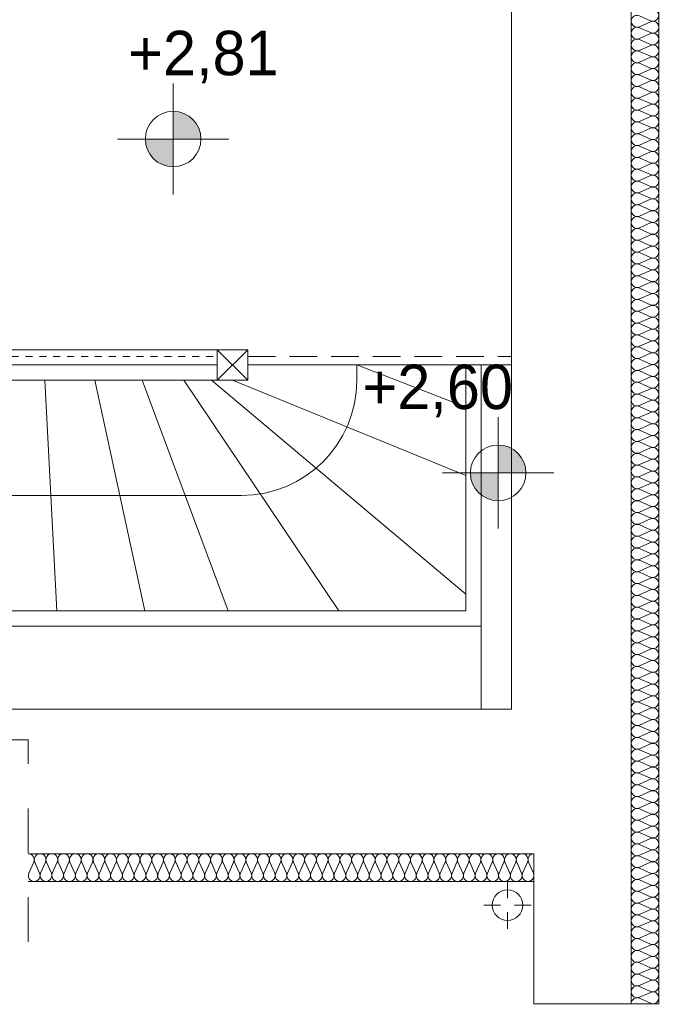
# Model space of a CAD drawing. Extents: x -528673 to -426178, y 23200 to 131944.
# Tile 47 of 87: x -474131 to -471829, y 57922 to 61468. Entities that reach past the tile are written whole.
import ezdxf

# ---------------------------------------------------------------- set-up
doc = ezdxf.new("R2010")
doc.units = 0
doc.header["$MEASUREMENT"] = 0
for name, pattern in [('Hidden Line', [50, 25, -25]), ('Krawędzie ukryte', [150, 100, -50]), ('Przerywana', [320, 160, -160])]:
    doc.linetypes.add(name, pattern=pattern)
for name, color, linetype in [('#PODKŁAD', 252, 'Continuous'), ('Inwent Izolacje', 252, 'Continuous'), ('INWENT RZĘDNE', 252, 'Continuous')]:
    doc.layers.add(name, color=color, linetype=linetype)
for name, color, linetype, lineweight in [('INWENT BALUSTRADY_Nr_Pióra__21', 252, 'Continuous', 9), ('INWENT DACH_Nr_Pióra__21', 252, 'Continuous', 9), ('Inwent Izolacje_Nr_Pióra__2', 252, 'Continuous', 13), ('INWENT OPISY_Nr_Pióra__21', 252, 'Continuous', 9), ('INWENT RZĘDNE_Nr_Pióra__21', 252, 'Continuous', 9), ('INWENT.ŚCIANY_Nr_Pióra__1', 252, 'Continuous', 25), ('INWENT.ŚCIANY_Nr_Pióra__20', 252, 'Continuous', 60), ('INWENT.ŚCIANY_Nr_Pióra__21', 252, 'Continuous', 9), ('INWENT.ŚCIANY_Nr_Pióra__3', 252, 'Continuous', 13), ('Istniejące schody_Nr_Pióra__21', 252, 'Continuous', 9), ('Istniejące stropy_Nr_Pióra__5', 252, 'Continuous', 13)]:
    doc.layers.add(name, color=color, linetype=linetype, lineweight=lineweight)
doc.styles.add('GENERATED_STYLE_1', font='txt')

# ---------------------------------------------------------------- blocks, each defined once
blk = doc.blocks.new('Izolacja cieplna 14_205', base_point=(-472280.2, 58464.5))
at = {"layer": 'Inwent Izolacje_Nr_Pióra__2', "linetype": 'Continuous'}
for p, q in [((-474080.8, 58434.7), (-474098.4, 58394.3)), ((-474059.6, 58394.3), (-474077.2, 58434.7)), ((-474038.5, 58434.7), (-474056.1, 58394.3)), ((-474017.3, 58394.3), (-474034.9, 58434.7)), ((-473996.1, 58434.7), (-474013.8, 58394.3)), ((-473975, 58394.3), (-473992.6, 58434.7)), ((-473953.8, 58434.7), (-473971.4, 58394.3)), ((-473932.7, 58394.3), (-473950.3, 58434.7)), ((-473911.5, 58434.7), (-473929.1, 58394.3)), ((-473890.3, 58394.3), (-473907.9, 58434.7)), ((-473869.2, 58434.7), (-473886.8, 58394.3)), ((-473848, 58394.3), (-473865.6, 58434.7)), ((-473826.8, 58434.7), (-473844.5, 58394.3)), ((-473805.7, 58394.3), (-473823.3, 58434.7)), ((-473784.5, 58434.7), (-473802.1, 58394.3)), ((-473763.4, 58394.3), (-473781, 58434.7)), ((-473742.2, 58434.7), (-473759.8, 58394.3)), ((-473721, 58394.3), (-473738.6, 58434.7)), ((-473699.9, 58434.7), (-473717.5, 58394.3)), ((-473678.7, 58394.3), (-473696.3, 58434.7)), ((-473657.5, 58434.7), (-473675.2, 58394.3)), ((-473636.4, 58394.3), (-473654, 58434.7)), ((-473615.2, 58434.7), (-473632.8, 58394.3)), ((-473594.1, 58394.3), (-473611.7, 58434.7)), ((-473572.9, 58434.7), (-473590.5, 58394.3)), ((-473551.7, 58394.3), (-473569.3, 58434.7)), ((-473530.6, 58434.7), (-473548.2, 58394.3)), ((-473509.4, 58394.3), (-473527, 58434.7)), ((-473488.2, 58434.7), (-473505.8, 58394.3)), ((-473467.1, 58394.3), (-473484.7, 58434.7)), ((-473445.9, 58434.7), (-473463.5, 58394.3)), ((-473424.8, 58394.3), (-473442.4, 58434.7)), ((-473403.6, 58434.7), (-473421.2, 58394.3)), ((-473382.4, 58394.3), (-473400, 58434.7)), ((-473361.3, 58434.7), (-473378.9, 58394.3)), ((-473340.1, 58394.3), (-473357.7, 58434.7)), ((-473318.9, 58434.7), (-473336.5, 58394.3)), ((-473297.8, 58394.3), (-473315.4, 58434.7)), ((-473276.6, 58434.7), (-473294.2, 58394.3)), ((-473255.5, 58394.3), (-473273.1, 58434.7)), ((-473234.3, 58434.7), (-473251.9, 58394.3)), ((-473213.1, 58394.3), (-473230.7, 58434.7)), ((-473192, 58434.7), (-473209.6, 58394.3)), ((-473170.8, 58394.3), (-473188.4, 58434.7)), ((-473149.6, 58434.7), (-473167.2, 58394.3)), ((-473128.5, 58394.3), (-473146.1, 58434.7)), ((-473107.3, 58434.7), (-473124.9, 58394.3)), ((-473086.1, 58394.3), (-473103.8, 58434.7)), ((-473065, 58434.7), (-473082.6, 58394.3)), ((-473043.8, 58394.3), (-473061.4, 58434.7)), ((-473022.7, 58434.7), (-473040.3, 58394.3)), ((-473001.5, 58394.3), (-473019.1, 58434.7)), ((-472980.3, 58434.7), (-472997.9, 58394.3)), ((-472959.2, 58394.3), (-472976.8, 58434.7)), ((-472938, 58434.7), (-472955.6, 58394.3)), ((-472916.8, 58394.3), (-472934.5, 58434.7)), ((-472895.7, 58434.7), (-472913.3, 58394.3)), ((-472874.5, 58394.3), (-472892.1, 58434.7)), ((-472853.4, 58434.7), (-472871, 58394.3)), ((-472832.2, 58394.3), (-472849.8, 58434.7)), ((-472811, 58434.7), (-472828.6, 58394.3)), ((-472789.9, 58394.3), (-472807.5, 58434.7)), ((-472768.7, 58434.7), (-472786.3, 58394.3)), ((-472747.5, 58394.3), (-472765.2, 58434.7)), ((-472726.4, 58434.7), (-472744, 58394.3)), ((-472705.2, 58394.3), (-472722.8, 58434.7)), ((-472684.1, 58434.7), (-472701.7, 58394.3)), ((-472662.9, 58394.3), (-472680.5, 58434.7)), ((-472641.7, 58434.7), (-472659.3, 58394.3)), ((-472620.6, 58394.3), (-472638.2, 58434.7)), ((-472599.4, 58434.7), (-472617, 58394.3)), ((-472578.2, 58394.3), (-472595.8, 58434.7)), ((-472557.1, 58434.7), (-472574.7, 58394.3)), ((-472535.9, 58394.3), (-472553.5, 58434.7)), ((-472514.8, 58434.7), (-472532.4, 58394.3)), ((-472493.6, 58394.3), (-472511.2, 58434.7)), ((-472472.4, 58434.7), (-472490, 58394.3)), ((-472451.3, 58394.3), (-472468.9, 58434.7)), ((-472430.1, 58434.7), (-472447.7, 58394.3)), ((-472408.9, 58394.3), (-472426.5, 58434.7)), ((-472387.8, 58434.7), (-472405.4, 58394.3)), ((-472366.6, 58394.3), (-472384.2, 58434.7)), ((-472345.5, 58434.7), (-472363.1, 58394.3)), ((-472324.3, 58394.3), (-472341.9, 58434.7)), ((-472303.1, 58434.7), (-472320.7, 58394.3)), ((-472282, 58394.3), (-472299.6, 58434.7))]:
    blk.add_line(p, q, dxfattribs=at)
for centre, start_param, end_param in [((-474100.2, 58443.3), 1.158004, 3.141593), ((-474057.9, 58443.3), 1.158004, 5.125183), ((-474015.5, 58443.3), 1.158004, 5.125183), ((-473973.2, 58443.3), 1.158004, 5.125183), ((-473930.9, 58443.3), 1.158004, 5.125183), ((-473888.6, 58443.3), 1.158004, 5.125183), ((-473846.2, 58443.3), 1.158004, 5.125183), ((-473803.9, 58443.3), 1.158004, 5.125183), ((-473761.6, 58443.3), 1.158004, 5.125183), ((-473719.3, 58443.3), 1.158004, 5.125183), ((-473676.9, 58443.3), 1.158004, 5.125183), ((-473634.6, 58443.3), 1.158004, 5.125183), ((-473592.3, 58443.3), 1.158004, 5.125183), ((-473550, 58443.3), 1.158004, 5.125183), ((-473507.6, 58443.3), 1.158004, 5.125183), ((-473465.3, 58443.3), 1.158004, 5.125183), ((-473423, 58443.3), 1.158004, 5.125183), ((-473380.6, 58443.3), 1.158004, 5.125183), ((-473338.3, 58443.3), 1.158004, 5.125183), ((-473296, 58443.3), 1.158004, 5.125183), ((-473253.7, 58443.3), 1.158004, 5.125183), ((-473211.3, 58443.3), 1.158004, 5.125183), ((-473169, 58443.3), 1.158004, 5.125183), ((-473126.7, 58443.3), 1.158004, 5.125183), ((-473084.4, 58443.3), 1.158004, 5.125183), ((-473042, 58443.3), 1.158004, 5.125183), ((-472999.7, 58443.3), 1.158004, 5.125183), ((-472957.4, 58443.3), 1.158004, 5.125183), ((-472915.1, 58443.3), 1.158004, 5.125183), ((-472872.7, 58443.3), 1.158004, 5.125183), ((-472830.4, 58443.3), 1.158004, 5.125183), ((-472788.1, 58443.3), 1.158004, 5.125183), ((-472745.8, 58443.3), 1.158004, 5.125183), ((-472703.4, 58443.3), 1.158004, 5.125183), ((-472661.1, 58443.3), 1.158004, 5.125183), ((-472618.8, 58443.3), 1.158004, 5.125183), ((-472576.5, 58443.3), 1.158004, 5.125183), ((-472534.1, 58443.3), 1.158004, 5.125183), ((-472491.8, 58443.3), 1.158004, 5.125183), ((-472449.5, 58443.3), 1.158004, 5.125183), ((-472407.2, 58443.3), 1.158004, 5.125183), ((-472364.8, 58443.3), 1.158004, 5.125183), ((-472322.5, 58443.3), 1.158004, 5.125183), ((-472280.2, 58443.3), 3.141593, 5.125182), ((-474079, 58385.8), 4.299595, 8.266775), ((-474036.7, 58385.8), 4.299595, 8.266775), ((-473994.4, 58385.8), 4.299595, 8.266775), ((-473952, 58385.8), 4.299595, 8.266775), ((-473909.7, 58385.8), 4.299595, 8.266775), ((-473867.4, 58385.8), 4.299595, 8.266775), ((-473825.1, 58385.8), 4.299595, 8.266775), ((-473782.7, 58385.8), 4.299595, 8.266775), ((-473740.4, 58385.8), 4.299595, 8.266775), ((-473698.1, 58385.8), 4.299595, 8.266775), ((-473655.8, 58385.8), 4.299595, 8.266775), ((-473613.4, 58385.8), 4.299595, 8.266775), ((-473571.1, 58385.8), 4.299595, 8.266775), ((-473528.8, 58385.8), 4.299595, 8.266775), ((-473486.5, 58385.8), 4.299595, 8.266775), ((-473444.1, 58385.8), 4.299595, 8.266775), ((-473401.8, 58385.8), 4.299595, 8.266775), ((-473359.5, 58385.8), 4.299595, 8.266775), ((-473317.2, 58385.8), 4.299595, 8.266775), ((-473274.8, 58385.8), 4.299595, 8.266775), ((-473232.5, 58385.8), 4.299595, 8.266775), ((-473190.2, 58385.8), 4.299595, 8.266775), ((-473147.9, 58385.8), 4.299595, 8.266775), ((-473105.5, 58385.8), 4.299595, 8.266775), ((-473063.2, 58385.8), 4.299595, 8.266775), ((-473020.9, 58385.8), 4.299595, 8.266775), ((-472978.6, 58385.8), 4.299595, 8.266775), ((-472936.2, 58385.8), 4.299595, 8.266775), ((-472893.9, 58385.8), 4.299595, 8.266775), ((-472851.6, 58385.8), 4.299595, 8.266775), ((-472809.3, 58385.8), 4.299595, 8.266775), ((-472766.9, 58385.8), 4.299595, 8.266775), ((-472724.6, 58385.8), 4.299595, 8.266775), ((-472682.3, 58385.8), 4.299595, 8.266775), ((-472640, 58385.8), 4.299595, 8.266775), ((-472597.6, 58385.8), 4.299595, 8.266775), ((-472555.3, 58385.8), 4.299595, 8.266775), ((-472513, 58385.8), 4.299595, 8.266775), ((-472470.7, 58385.8), 4.299595, 8.266775), ((-472428.3, 58385.8), 4.299595, 8.266775), ((-472386, 58385.8), 4.299595, 8.266775), ((-472343.7, 58385.8), 4.299595, 8.266775), ((-472301.3, 58385.8), 4.299595, 8.266775)]:
    blk.add_ellipse(centre, major_axis=(0, -21.3), ratio=0.995062, start_param=start_param, end_param=end_param, dxfattribs=at)
blk = doc.blocks.new('Izolacja cieplna 14_206', base_point=(-471930.2, 61504.5))
at = {"layer": 'Inwent Izolacje_Nr_Pióra__2', "linetype": 'Continuous'}
for p, q in [((-471900.4, 61481.4), (-471860, 61463.7)), ((-471860, 61460.1), (-471900.4, 61442.4)), ((-471900.4, 61438.8), (-471860, 61421.1)), ((-471860, 61417.5), (-471900.4, 61399.8)), ((-471900.4, 61396.2), (-471860, 61378.5)), ((-471860, 61374.9), (-471900.4, 61357.2)), ((-471900.4, 61353.6), (-471860, 61335.9)), ((-471860, 61332.3), (-471900.4, 61314.5)), ((-471900.4, 61311), (-471860, 61293.2)), ((-471860, 61289.7), (-471900.4, 61271.9)), ((-471900.4, 61268.3), (-471860, 61250.6)), ((-471860, 61247), (-471900.4, 61229.3)), ((-471900.4, 61225.7), (-471860, 61208)), ((-471860, 61204.4), (-471900.4, 61186.7)), ((-471900.4, 61183.1), (-471860, 61165.4)), ((-471860, 61161.8), (-471900.4, 61144.1)), ((-471900.4, 61140.5), (-471860, 61122.8)), ((-471860, 61119.2), (-471900.4, 61101.4)), ((-471900.4, 61097.9), (-471860, 61080.1)), ((-471860, 61076.6), (-471900.4, 61058.8)), ((-471900.4, 61055.2), (-471860, 61037.5)), ((-471860, 61033.9), (-471900.4, 61016.2)), ((-471900.4, 61012.6), (-471860, 60994.9)), ((-471860, 60991.3), (-471900.4, 60973.6)), ((-471900.4, 60970), (-471860, 60952.3)), ((-471860, 60948.7), (-471900.4, 60931)), ((-471900.4, 60927.4), (-471860, 60909.7)), ((-471860, 60906.1), (-471900.4, 60888.4)), ((-471900.4, 60884.8), (-471860, 60867)), ((-471860, 60863.5), (-471900.4, 60845.7)), ((-471900.4, 60842.2), (-471860, 60824.4)), ((-471860, 60820.8), (-471900.4, 60803.1)), ((-471900.4, 60799.5), (-471860, 60781.8)), ((-471860, 60778.2), (-471900.4, 60760.5)), ((-471900.4, 60756.9), (-471860, 60739.2)), ((-471860, 60735.6), (-471900.4, 60717.9)), ((-471900.4, 60714.3), (-471860, 60696.6)), ((-471860, 60693), (-471900.4, 60675.3)), ((-471900.4, 60671.7), (-471860, 60653.9)), ((-471860, 60650.4), (-471900.4, 60632.6)), ((-471900.4, 60629.1), (-471860, 60611.3)), ((-471860, 60607.7), (-471900.4, 60590)), ((-471900.4, 60586.4), (-471860, 60568.7)), ((-471860, 60565.1), (-471900.4, 60547.4)), ((-471900.4, 60543.8), (-471860, 60526.1)), ((-471860, 60522.5), (-471900.4, 60504.8)), ((-471900.4, 60501.2), (-471860, 60483.5)), ((-471860, 60479.9), (-471900.4, 60462.2)), ((-471900.4, 60458.6), (-471860, 60440.9)), ((-471860, 60437.3), (-471900.4, 60419.5)), ((-471900.4, 60416), (-471860, 60398.2)), ((-471860, 60394.7), (-471900.4, 60376.9)), ((-471900.4, 60373.3), (-471860, 60355.6)), ((-471860, 60352), (-471900.4, 60334.3)), ((-471900.4, 60330.7), (-471860, 60313)), ((-471860, 60309.4), (-471900.4, 60291.7)), ((-471900.4, 60288.1), (-471860, 60270.4)), ((-471860, 60266.8), (-471900.4, 60249.1)), ((-471900.4, 60245.5), (-471860, 60227.8)), ((-471860, 60224.2), (-471900.4, 60206.4)), ((-471900.4, 60202.9), (-471860, 60185.1)), ((-471860, 60181.6), (-471900.4, 60163.8)), ((-471900.4, 60160.2), (-471860, 60142.5)), ((-471860, 60138.9), (-471900.4, 60121.2)), ((-471900.4, 60117.6), (-471860, 60099.9)), ((-471860, 60096.3), (-471900.4, 60078.6)), ((-471900.4, 60075), (-471860, 60057.3)), ((-471860, 60053.7), (-471900.4, 60036)), ((-471900.4, 60032.4), (-471860, 60014.7)), ((-471860, 60011.1), (-471900.4, 59993.4)), ((-471900.4, 59989.8), (-471860, 59972)), ((-471860, 59968.5), (-471900.4, 59950.7)), ((-471900.4, 59947.2), (-471860, 59929.4)), ((-471860, 59925.8), (-471900.4, 59908.1)), ((-471900.4, 59904.5), (-471860, 59886.8)), ((-471860, 59883.2), (-471900.4, 59865.5)), ((-471900.4, 59861.9), (-471860, 59844.2)), ((-471860, 59840.6), (-471900.4, 59822.9)), ((-471900.4, 59819.3), (-471860, 59801.6)), ((-471860, 59798), (-471900.4, 59780.3)), ((-471900.4, 59776.7), (-471860, 59758.9)), ((-471860, 59755.4), (-471900.4, 59737.6)), ((-471900.4, 59734.1), (-471860, 59716.3)), ((-471860, 59712.7), (-471900.4, 59695)), ((-471900.4, 59691.4), (-471860, 59673.7)), ((-471860, 59670.1), (-471900.4, 59652.4)), ((-471900.4, 59648.8), (-471860, 59631.1)), ((-471860, 59627.5), (-471900.4, 59609.8)), ((-471900.4, 59606.2), (-471860, 59588.5)), ((-471860, 59584.9), (-471900.4, 59567.2)), ((-471900.4, 59563.6), (-471860, 59545.9)), ((-471860, 59542.3), (-471900.4, 59524.5)), ((-471900.4, 59521), (-471860, 59503.2)), ((-471860, 59499.7), (-471900.4, 59481.9)), ((-471900.4, 59478.3), (-471860, 59460.6)), ((-471860, 59457), (-471900.4, 59439.3)), ((-471900.4, 59435.7), (-471860, 59418)), ((-471860, 59414.4), (-471900.4, 59396.7)), ((-471900.4, 59393.1), (-471860, 59375.4)), ((-471860, 59371.8), (-471900.4, 59354.1)), ((-471900.4, 59350.5), (-471860, 59332.8)), ((-471860, 59329.2), (-471900.4, 59311.4)), ((-471900.4, 59307.9), (-471860, 59290.1)), ((-471860, 59286.6), (-471900.4, 59268.8)), ((-471900.4, 59265.2), (-471860, 59247.5)), ((-471860, 59243.9), (-471900.4, 59226.2)), ((-471900.4, 59222.6), (-471860, 59204.9)), ((-471860, 59201.3), (-471900.4, 59183.6)), ((-471900.4, 59180), (-471860, 59162.3)), ((-471860, 59158.7), (-471900.4, 59141)), ((-471900.4, 59137.4), (-471860, 59119.7)), ((-471860, 59116.1), (-471900.4, 59098.4)), ((-471900.4, 59094.8), (-471860, 59077)), ((-471860, 59073.5), (-471900.4, 59055.7)), ((-471900.4, 59052.2), (-471860, 59034.4)), ((-471860, 59030.8), (-471900.4, 59013.1)), ((-471900.4, 59009.5), (-471860, 58991.8)), ((-471860, 58988.2), (-471900.4, 58970.5)), ((-471900.4, 58966.9), (-471860, 58949.2)), ((-471860, 58945.6), (-471900.4, 58927.9)), ((-471900.4, 58924.3), (-471860, 58906.6)), ((-471860, 58903), (-471900.4, 58885.3)), ((-471900.4, 58881.7), (-471860, 58863.9)), ((-471860, 58860.4), (-471900.4, 58842.6)), ((-471900.4, 58839.1), (-471860, 58821.3)), ((-471860, 58817.7), (-471900.4, 58800)), ((-471900.4, 58796.4), (-471860, 58778.7)), ((-471860, 58775.1), (-471900.4, 58757.4)), ((-471900.4, 58753.8), (-471860, 58736.1)), ((-471860, 58732.5), (-471900.4, 58714.8)), ((-471900.4, 58711.2), (-471860, 58693.5)), ((-471860, 58689.9), (-471900.4, 58672.2)), ((-471900.4, 58668.6), (-471860, 58650.9)), ((-471860, 58647.3), (-471900.4, 58629.5)), ((-471900.4, 58626), (-471860, 58608.2)), ((-471860, 58604.7), (-471900.4, 58586.9)), ((-471900.4, 58583.3), (-471860, 58565.6)), ((-471860, 58562), (-471900.4, 58544.3)), ((-471900.4, 58540.7), (-471860, 58523)), ((-471860, 58519.4), (-471900.4, 58501.7)), ((-471900.4, 58498.1), (-471860, 58480.4)), ((-471860, 58476.8), (-471900.4, 58459.1)), ((-471900.4, 58455.5), (-471860, 58437.8)), ((-471860, 58434.2), (-471900.4, 58416.4)), ((-471900.4, 58412.9), (-471860, 58395.1)), ((-471860, 58391.6), (-471900.4, 58373.8)), ((-471900.4, 58370.2), (-471860, 58352.5)), ((-471860, 58348.9), (-471900.4, 58331.2)), ((-471900.4, 58327.6), (-471860, 58309.9)), ((-471860, 58306.3), (-471900.4, 58288.6)), ((-471900.4, 58285), (-471860, 58267.3)), ((-471860, 58263.7), (-471900.4, 58246)), ((-471900.4, 58242.4), (-471860, 58224.7)), ((-471860, 58221.1), (-471900.4, 58203.4)), ((-471900.4, 58199.8), (-471860, 58182)), ((-471860, 58178.5), (-471900.4, 58160.7)), ((-471900.4, 58157.2), (-471860, 58139.4)), ((-471860, 58135.8), (-471900.4, 58118.1)), ((-471900.4, 58114.5), (-471860, 58096.8)), ((-471860, 58093.2), (-471900.4, 58075.5)), ((-471900.4, 58071.9), (-471860, 58054.2)), ((-471860, 58050.6), (-471900.4, 58032.9)), ((-471900.4, 58029.3), (-471860, 58011.6)), ((-471860, 58008), (-471900.4, 57990.3)), ((-471900.4, 57986.7), (-471860, 57968.9)), ((-471860, 57965.4), (-471900.4, 57947.6)), ((-471900.4, 57944.1), (-471860, 57926.3))]:
    blk.add_line(p, q, dxfattribs=at)
for centre, start_param, end_param in [((-471908.9, 61461.9), 2.7288, 6.695979), ((-471851.5, 61483.2), 5.870392, 9.837571), ((-471908.9, 61419.3), 2.7288, 6.695979), ((-471851.5, 61440.6), 5.870392, 9.837571), ((-471851.5, 61398), 5.870392, 9.837571), ((-471908.9, 61376.7), 2.7288, 6.695979), ((-471851.5, 61355.4), 5.870392, 9.837571), ((-471908.9, 61334.1), 2.7288, 6.695979), ((-471851.5, 61312.8), 5.870392, 9.837571), ((-471908.9, 61291.4), 2.7288, 6.695979), ((-471908.9, 61248.8), 2.7288, 6.695979), ((-471851.5, 61270.1), 5.870392, 9.837571), ((-471908.9, 61206.2), 2.7288, 6.695979), ((-471851.5, 61227.5), 5.870392, 9.837571), ((-471851.5, 61184.9), 5.870392, 9.837571), ((-471908.9, 61163.6), 2.7288, 6.695979), ((-471851.5, 61142.3), 5.870392, 9.837571), ((-471908.9, 61121), 2.7288, 6.695979), ((-471851.5, 61099.7), 5.870392, 9.837571), ((-471908.9, 61078.3), 2.7288, 6.695979), ((-471908.9, 61035.7), 2.7288, 6.695979), ((-471851.5, 61057), 5.870392, 9.837571), ((-471908.9, 60993.1), 2.7288, 6.695979), ((-471851.5, 61014.4), 5.870392, 9.837571), ((-471851.5, 60971.8), 5.870392, 9.837571), ((-471908.9, 60950.5), 2.7288, 6.695979), ((-471851.5, 60929.2), 5.870392, 9.837571), ((-471908.9, 60907.9), 2.7288, 6.695979), ((-471851.5, 60886.6), 5.870392, 9.837571), ((-471908.9, 60865.3), 2.7288, 6.695979), ((-471908.9, 60822.6), 2.7288, 6.695979), ((-471851.5, 60843.9), 5.870392, 9.837571), ((-471908.9, 60780), 2.7288, 6.695979), ((-471851.5, 60801.3), 5.870392, 9.837571), ((-471851.5, 60758.7), 5.870392, 9.837571), ((-471908.9, 60737.4), 2.7288, 6.695979), ((-471851.5, 60716.1), 5.870392, 9.837571), ((-471908.9, 60694.8), 2.7288, 6.695979), ((-471851.5, 60673.5), 5.870392, 9.837571), ((-471908.9, 60652.2), 2.7288, 6.695979), ((-471908.9, 60609.5), 2.7288, 6.695979), ((-471851.5, 60630.8), 5.870392, 9.837571), ((-471908.9, 60566.9), 2.7288, 6.695979), ((-471851.5, 60588.2), 5.870392, 9.837571), ((-471851.5, 60545.6), 5.870392, 9.837571), ((-471908.9, 60524.3), 2.7288, 6.695979), ((-471851.5, 60503), 5.870392, 9.837571), ((-471908.9, 60481.7), 2.7288, 6.695979), ((-471851.5, 60460.4), 5.870392, 9.837571), ((-471908.9, 60439.1), 2.7288, 6.695979), ((-471908.9, 60396.4), 2.7288, 6.695979), ((-471851.5, 60417.8), 5.870392, 9.837571), ((-471908.9, 60353.8), 2.7288, 6.695979), ((-471851.5, 60375.1), 5.870392, 9.837571), ((-471851.5, 60332.5), 5.870392, 9.837571), ((-471908.9, 60311.2), 2.7288, 6.695979), ((-471851.5, 60289.9), 5.870392, 9.837571), ((-471908.9, 60268.6), 2.7288, 6.695979), ((-471851.5, 60247.3), 5.870392, 9.837571), ((-471908.9, 60226), 2.7288, 6.695979), ((-471908.9, 60183.3), 2.7288, 6.695979), ((-471851.5, 60204.7), 5.870392, 9.837571), ((-471908.9, 60140.7), 2.7288, 6.695979), ((-471851.5, 60162), 5.870392, 9.837571), ((-471851.5, 60119.4), 5.870392, 9.837571), ((-471908.9, 60098.1), 2.7288, 6.695979), ((-471851.5, 60076.8), 5.870392, 9.837571), ((-471908.9, 60055.5), 2.7288, 6.695979), ((-471851.5, 60034.2), 5.870392, 9.837571), ((-471908.9, 60012.9), 2.7288, 6.695979), ((-471908.9, 59970.3), 2.7288, 6.695979), ((-471851.5, 59991.6), 5.870392, 9.837571), ((-471908.9, 59927.6), 2.7288, 6.695979), ((-471851.5, 59948.9), 5.870392, 9.837571), ((-471851.5, 59906.3), 5.870392, 9.837571), ((-471908.9, 59885), 2.7288, 6.695979), ((-471851.5, 59863.7), 5.870392, 9.837571), ((-471908.9, 59842.4), 2.7288, 6.695979), ((-471851.5, 59821.1), 5.870392, 9.837571), ((-471908.9, 59799.8), 2.7288, 6.695979), ((-471908.9, 59757.2), 2.7288, 6.695979), ((-471851.5, 59778.5), 5.870392, 9.837571), ((-471908.9, 59714.5), 2.7288, 6.695979), ((-471851.5, 59735.8), 5.870392, 9.837571), ((-471851.5, 59693.2), 5.870392, 9.837571), ((-471908.9, 59671.9), 2.7288, 6.695979), ((-471851.5, 59650.6), 5.870392, 9.837571), ((-471908.9, 59629.3), 2.7288, 6.695979), ((-471851.5, 59608), 5.870392, 9.837571), ((-471908.9, 59586.7), 2.7288, 6.695979), ((-471908.9, 59544.1), 2.7288, 6.695979), ((-471851.5, 59565.4), 5.870392, 9.837571), ((-471908.9, 59501.4), 2.7288, 6.695979), ((-471851.5, 59522.8), 5.870392, 9.837571), ((-471851.5, 59480.1), 5.870392, 9.837571), ((-471908.9, 59458.8), 2.7288, 6.695979), ((-471851.5, 59437.5), 5.870392, 9.837571), ((-471908.9, 59416.2), 2.7288, 6.695979), ((-471851.5, 59394.9), 5.870392, 9.837571), ((-471908.9, 59373.6), 2.7288, 6.695979), ((-471908.9, 59331), 2.7288, 6.695979), ((-471851.5, 59352.3), 5.870392, 9.837571), ((-471908.9, 59288.3), 2.7288, 6.695979), ((-471851.5, 59309.7), 5.870392, 9.837571), ((-471851.5, 59267), 5.870392, 9.837571), ((-471908.9, 59245.7), 2.7288, 6.695979), ((-471851.5, 59224.4), 5.870392, 9.837571), ((-471908.9, 59203.1), 2.7288, 6.695979), ((-471851.5, 59181.8), 5.870392, 9.837571), ((-471908.9, 59160.5), 2.7288, 6.695979), ((-471908.9, 59117.9), 2.7288, 6.695979), ((-471851.5, 59139.2), 5.870392, 9.837571), ((-471908.9, 59075.3), 2.7288, 6.695979), ((-471851.5, 59096.6), 5.870392, 9.837571), ((-471851.5, 59053.9), 5.870392, 9.837571), ((-471908.9, 59032.6), 2.7288, 6.695979), ((-471851.5, 59011.3), 5.870392, 9.837571), ((-471908.9, 58990), 2.7288, 6.695979), ((-471851.5, 58968.7), 5.870392, 9.837571), ((-471908.9, 58947.4), 2.7288, 6.695979), ((-471908.9, 58904.8), 2.7288, 6.695979), ((-471851.5, 58926.1), 5.870392, 9.837571), ((-471851.5, 58883.5), 5.870392, 9.837571), ((-471908.9, 58862.2), 2.7288, 6.695979), ((-471851.5, 58840.8), 5.870392, 9.837571), ((-471908.9, 58819.5), 2.7288, 6.695979), ((-471851.5, 58798.2), 5.870392, 9.837571), ((-471908.9, 58776.9), 2.7288, 6.695979), ((-471908.9, 58734.3), 2.7288, 6.695979), ((-471851.5, 58755.6), 5.870392, 9.837571), ((-471908.9, 58691.7), 2.7288, 6.695979), ((-471851.5, 58713), 5.870392, 9.837571), ((-471851.5, 58670.4), 5.870392, 9.837571), ((-471908.9, 58649.1), 2.7288, 6.695979), ((-471851.5, 58627.8), 5.870392, 9.837571), ((-471908.9, 58606.4), 2.7288, 6.695979), ((-471851.5, 58585.1), 5.870392, 9.837571), ((-471908.9, 58563.8), 2.7288, 6.695979), ((-471908.9, 58521.2), 2.7288, 6.695979), ((-471851.5, 58542.5), 5.870392, 9.837571), ((-471908.9, 58478.6), 2.7288, 6.695979), ((-471851.5, 58499.9), 5.870392, 9.837571), ((-471851.5, 58457.3), 5.870392, 9.837571), ((-471908.9, 58436), 2.7288, 6.695979), ((-471851.5, 58414.7), 5.870392, 9.837571), ((-471908.9, 58393.3), 2.7288, 6.695979), ((-471851.5, 58372), 5.870392, 9.837571), ((-471908.9, 58350.7), 2.7288, 6.695979), ((-471908.9, 58308.1), 2.7288, 6.695979), ((-471851.5, 58329.4), 5.870392, 9.837571), ((-471908.9, 58265.5), 2.7288, 6.695979), ((-471851.5, 58286.8), 5.870392, 9.837571), ((-471851.5, 58244.2), 5.870392, 9.837571), ((-471908.9, 58222.9), 2.7288, 6.695979), ((-471851.5, 58201.6), 5.870392, 9.837571), ((-471908.9, 58180.3), 2.7288, 6.695979), ((-471851.5, 58158.9), 5.870392, 9.837571), ((-471908.9, 58137.6), 2.7288, 6.695979), ((-471908.9, 58095), 2.7288, 6.695979), ((-471851.5, 58116.3), 5.870392, 9.837571), ((-471908.9, 58052.4), 2.7288, 6.695979), ((-471851.5, 58073.7), 5.870392, 9.837571), ((-471851.5, 58031.1), 5.870392, 9.837571), ((-471908.9, 58009.8), 2.7288, 6.695979), ((-471851.5, 57988.5), 5.870392, 9.837571), ((-471908.9, 57967.2), 2.7288, 6.695979), ((-471851.5, 57945.8), 5.870392, 9.837571), ((-471908.9, 57924.5), 2.7288, 4.712389)]:
    blk.add_ellipse(centre, major_axis=(0, -21.3), ratio=0.998042, start_param=start_param, end_param=end_param, dxfattribs=at)
blk = doc.blocks.new('Koty wysokościowe_109', base_point=(-473578.7, 61037.9))
at = {"layer": 'INWENT RZĘDNE_Nr_Pióra__21', "linetype": 'Continuous'}
for points in [[(-473578.7, 61037.9), (-473478.7, 61037.9), (-473486.3, 61076.1), (-473508, 61108.6), (-473540.4, 61130.2), (-473578.7, 61137.9)], [(-473578.7, 61037.9), (-473678.7, 61037.9), (-473671.1, 60999.6), (-473649.4, 60967.2), (-473617, 60945.5), (-473578.7, 60937.9)]]:
    blk.add_hatch(color=256, dxfattribs=at).paths.add_polyline_path(points, flags=0)
for p, q in [((-473578.7, 60837.9), (-473578.7, 61237.9)), ((-473778.7, 61037.9), (-473378.7, 61037.9))]:
    blk.add_line(p, q, dxfattribs=at)
blk.add_circle((-473578.7, 61037.9), 100, dxfattribs=at)
at = {"layer": 'INWENT RZĘDNE_Nr_Pióra__21', "insert": (-473740.5, 61237.9), "char_height": 160, "attachment_point": 7, "style": 'GENERATED_STYLE_1'}
blk.add_mtext('{+2,81}', dxfattribs=at)
blk = doc.blocks.new('Koty wysokościowe_110', base_point=(-472408.7, 59835.9))
at = {"layer": 'INWENT RZĘDNE_Nr_Pióra__21', "linetype": 'Continuous'}
for points in [[(-472408.7, 59835.9), (-472308.7, 59835.9), (-472316.3, 59874.2), (-472338, 59906.7), (-472370.5, 59928.3), (-472408.7, 59935.9)], [(-472408.7, 59835.9), (-472508.7, 59835.9), (-472501.1, 59797.7), (-472479.4, 59765.2), (-472447, 59743.6), (-472408.7, 59735.9)]]:
    blk.add_hatch(color=256, dxfattribs=at).paths.add_polyline_path(points, flags=0)
for p, q in [((-472408.7, 59635.9), (-472408.7, 60035.9)), ((-472608.7, 59835.9), (-472208.7, 59835.9))]:
    blk.add_line(p, q, dxfattribs=at)
blk.add_circle((-472408.7, 59835.9), 100, dxfattribs=at)
at = {"layer": 'INWENT RZĘDNE_Nr_Pióra__21', "insert": (-472897, 60035.9), "char_height": 160, "attachment_point": 7, "style": 'GENERATED_STYLE_1'}
blk.add_mtext('{+2,60}', dxfattribs=at)
blk = doc.blocks.new('PIĘTRO')
at = {"layer": 'INWENT BALUSTRADY_Nr_Pióra__21', "color": 252, "linetype": 'Continuous', "lineweight": 15}
blk.add_line((-474470.2, 60279.5), (-473420.2, 60279.5), dxfattribs=at)
at = {"layer": 'INWENT DACH_Nr_Pióra__21', "color": 252, "linetype": 'Continuous', "lineweight": 15}
for p, q in [((-472375.2, 58304.5), (-472375.2, 58364.5)), ((-472400.2, 58279.5), (-472460.2, 58279.5)), ((-472375.2, 58254.5), (-472375.2, 58194.5)), ((-472350.2, 58279.5), (-472290.2, 58279.5))]:
    blk.add_line(p, q, dxfattribs=at)
blk.add_circle((-472375.2, 58279.5), 55, dxfattribs=at)
at = {"layer": 'INWENT OPISY_Nr_Pióra__21', "color": 252, "linetype": 'Przerywana', "lineweight": 15}
for p, q in [((-474100.2, 58874.5), (-474364.7, 58874.5)), ((-474100.2, 58147.9), (-474100.2, 58874.5))]:
    blk.add_line(p, q, dxfattribs=at)
at = {"layer": 'INWENT.ŚCIANY_Nr_Pióra__1', "color": 252, "linetype": 'Continuous', "lineweight": 15}
for p, q in [((-472360.2, 61504.5), (-472360.2, 60254.5)), ((-471930.2, 57924.5), (-471930.2, 61504.5)), ((-474100.2, 58464.5), (-472280.2, 58464.5)), ((-472280.2, 57924.5), (-472280.2, 58464.5)), ((-472280.2, 57924.5), (-471930.2, 57924.5))]:
    blk.add_line(p, q, dxfattribs=at)
at = {"layer": 'INWENT.ŚCIANY_Nr_Pióra__20', "color": 252, "linetype": 'Continuous', "lineweight": 15}
for p in [(-472360.2, 60254.5), (-474290.2, 58984.5)]:
    blk.add_line(p, (-472360.2, 58984.5), dxfattribs=at)
at = {"layer": 'INWENT.ŚCIANY_Nr_Pióra__21', "color": 252, "linetype": 'Continuous', "lineweight": 15}
blk.add_line((-472470.2, 58984.5), (-472470.2, 60224.5), dxfattribs=at)
at = {"layer": 'INWENT.ŚCIANY_Nr_Pióra__3', "color": 252, "linetype": 'Continuous', "lineweight": 15}
for p, q in [((-471830.2, 57924.5), (-471830.2, 61504.5)), ((-472280.2, 58364.5), (-474100.2, 58364.5)), ((-471930.2, 57924.5), (-471830.2, 57924.5))]:
    blk.add_line(p, q, dxfattribs=at)
at = {"layer": 'Istniejące schody_Nr_Pióra__21', "color": 252, "linetype": 'Continuous', "lineweight": 15}
for p, q in [((-473420.2, 60169.5), (-473420.2, 60279.5)), ((-473420.2, 60279.5), (-473310.2, 60279.5)), ((-473420.2, 60169.5), (-473310.2, 60279.5)), ((-473420.2, 60279.5), (-473310.2, 60169.5)), ((-473310.2, 60279.5), (-473310.2, 60169.5)), ((-474470.2, 60224.5), (-473420.2, 60224.5)), ((-472917.7, 60169.5), (-472917.7, 60224.5)), ((-472917.7, 60224.5), (-472525.2, 60072.4)), ((-472525.2, 59339.5), (-472525.2, 60224.5)), ((-472470.2, 59284.5), (-472470.2, 60224.5)), ((-474470.2, 60169.5), (-473420.2, 60169.5)), ((-473997.7, 59339.5), (-474040.2, 60169.5)), ((-473680.2, 59339.5), (-473860.2, 60169.5)), ((-473380.2, 59339.5), (-473690.2, 60169.5)), ((-473540.2, 60169.5), (-472982.7, 59339.5)), ((-473440.2, 60169.5), (-472525.2, 59399.5)), ((-473310.2, 60169.5), (-473420.2, 60169.5)), ((-473365.2, 60169.5), (-472525.2, 59827)), ((-473332.7, 59754.5), (-474470.2, 59754.5)), ((-474470.2, 59339.5), (-472525.2, 59339.5)), ((-475570.2, 59284.5), (-472470.2, 59284.5))]:
    blk.add_line(p, q, dxfattribs=at)
blk.add_arc((-473332.7, 60169.5), 415, 270, 0, dxfattribs=at)
at = {"layer": 'Istniejące stropy_Nr_Pióra__5', "color": 252, "linetype": 'Hidden Line', "lineweight": 15}
blk.add_line((-474710.2, 60254.5), (-473420.2, 60254.5), dxfattribs=at)
at = {"layer": 'Istniejące stropy_Nr_Pióra__5', "color": 252, "linetype": 'Krawędzie ukryte', "lineweight": 15}
blk.add_line((-473310.2, 60254.5), (-472360.2, 60254.5), dxfattribs=at)
at = {"layer": 'Istniejące stropy_Nr_Pióra__5', "color": 252, "linetype": 'Continuous', "lineweight": 15}
for p, q in [((-473420.2, 60224.5), (-474730.2, 60224.5)), ((-472525.2, 60224.5), (-473310.2, 60224.5)), ((-472360.2, 60224.5), (-472525.2, 60224.5))]:
    blk.add_line(p, q, dxfattribs=at)
at = {"layer": 'Inwent Izolacje', "color": 252, "linetype": 'Continuous', "lineweight": 15}
for name, p in [('Izolacja cieplna 14_206', (-471930.2, 61504.5)), ('Izolacja cieplna 14_205', (-472280.2, 58464.5))]:
    blk.add_blockref(name, p, dxfattribs=at)
at = {"layer": 'INWENT RZĘDNE', "color": 252, "lineweight": 15}
for name, p in [('Koty wysokościowe_109', (-473578.7, 61037.9)), ('Koty wysokościowe_110', (-472408.7, 59835.9))]:
    blk.add_blockref(name, p, dxfattribs=at)

msp = doc.modelspace()

# ---------------------------------------------------------------- block references
at = {"layer": '#PODKŁAD'}
msp.add_blockref('PIĘTRO', (0, 0), dxfattribs=at)

doc.saveas('drawing.dxf')
